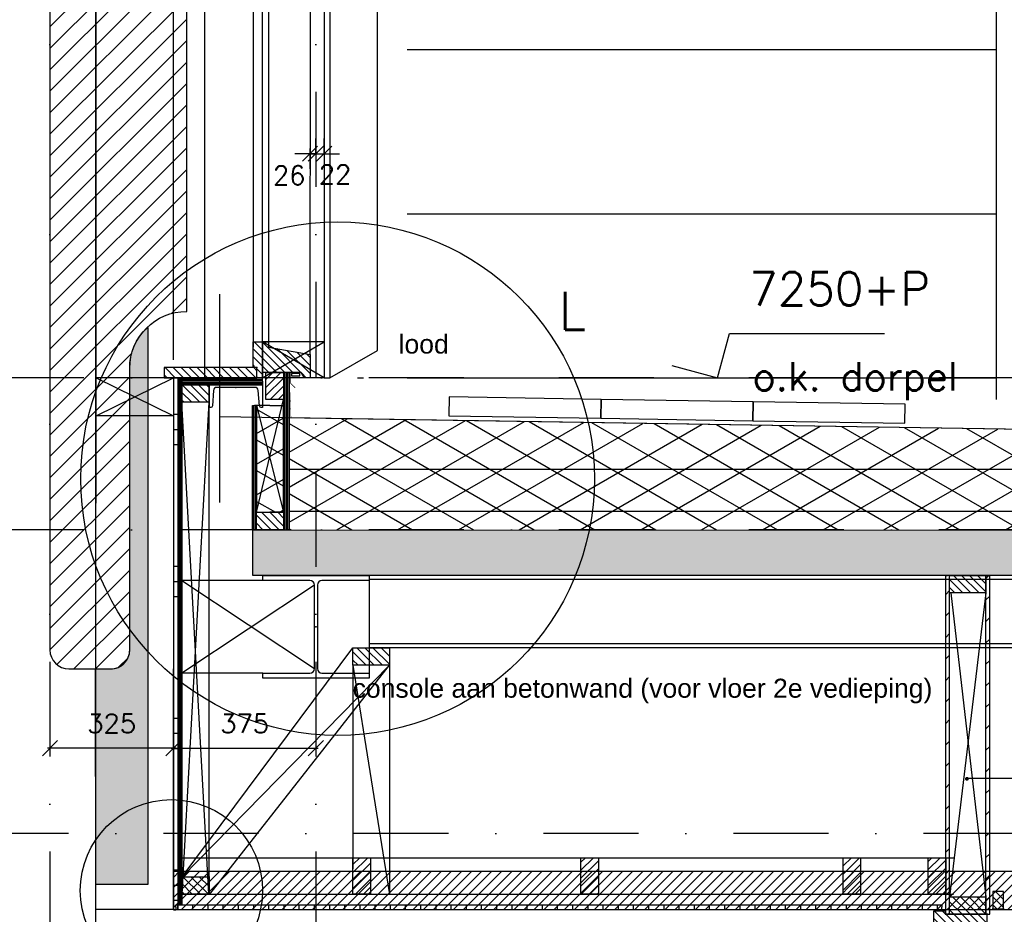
# Model space of a CAD drawing. Extents: x 151406 to 360561, y 44436 to 197234.
# Tile 40 of 57: x 170087 to 172678, y 98283 to 100639. Entities that reach past the tile are written whole.
import ezdxf

# ---------------------------------------------------------------- set-up
doc = ezdxf.new("R2010")
doc.units = 0
doc.header["$LTSCALE"] = 20
doc.header["$MEASUREMENT"] = 0
doc.header["$PDSIZE"] = -1
for name, pattern in [('DASHDOT', [25, 12.5, -6.25, 0, -6.25]), ('DD1', [2.66667, 1.66667, -0.5, 0, -0.5]), ('HIDDEN', [9.375, 6.25, -3.125])]:
    doc.linetypes.add(name, pattern=pattern)
doc.layers.get('0').update_dxf_attribs({"linetype": 'CONTINUOUS'})
doc.layers.get('DEFPOINTS').update_dxf_attribs({"linetype": 'CONTINUOUS'})
for name, color, linetype in [('25', 7, 'CONTINUOUS'), ('_DETAILNUMMERS', 4, 'CONTINUOUS'), ('_DETAILNUMMERSTEKST', 4, 'CONTINUOUS'), ('A--01A1_ACEER', 1, 'CONTINUOUS'), ('A--A21--_F-23-', 9, 'CONTINUOUS'), ('A--A23--_F--3-', 9, 'CONTINUOUS'), ('A--A25--_F--3-', 9, 'CONTINUOUS'), ('A--A28--_F--3-', 1, 'CONTINUOUS'), ('A--A30--_F--3-', 9, 'CONTINUOUS'), ('A--A31--_F--3-', 9, 'CONTINUOUS'), ('A--A35--_F--3-', 9, 'CONTINUOUS'), ('A--A42--_F--3-', 9, 'CONTINUOUS'), ('A--A42--_F-23-', 9, 'CONTINUOUS'), ('A--A42--_F123-', 9, 'CONTINUOUS'), ('A--L$1A-_RASTER_NR_02', 21, 'CONTINUOUS'), ('A--L13DC4_VLOEREN', 4, 'HIDDEN'), ('A--L21--', 3, 'CONTINUOUS'), ('A--L21--_F--3-', 7, 'CONTINUOUS'), ('A--L21--_F-23-', 4, 'CONTINUOUS'), ('A--L21D1_BUITENWAND', 1, 'CONTINUOUS'), ('A--L21D2_BUITENWAND', 2, 'CONTINUOUS'), ('A--L21D3_BUITENWAND', 3, 'CONTINUOUS'), ('A--L22DC4_BINNENWAND', 4, 'HIDDEN'), ('A--L25--', 7, 'CONTINUOUS'), ('A--L25--_F-23-', 7, 'CONTINUOUS'), ('A--L28--', 7, 'CONTINUOUS'), ('A--L28--_F--3-', 1, 'CONTINUOUS'), ('A--L28D1_KONSTRUKTIES', 1, 'CONTINUOUS'), ('A--L30--', 7, 'CONTINUOUS'), ('A--L30--_F123-', 7, 'CONTINUOUS'), ('A--L31--', 2, 'CONTINUOUS'), ('A--L31--_F--3-', 7, 'CONTINUOUS'), ('A--L31--_F123--A1-BINNENKOZ', 1, 'CONTINUOUS'), ('A--L31A1_BUITENKOZIJN', 1, 'CONTINUOUS'), ('A--L31D1_BUITENKOZIJN', 1, 'CONTINUOUS'), ('A--L35D1_PLAFONDS', 1, 'CONTINUOUS'), ('A--L42--', 7, 'CONTINUOUS'), ('A--L42--_F--3-', 7, 'CONTINUOUS'), ('A--L42--_F-23-', 7, 'CONTINUOUS'), ('A--M$1A-_F123-', 1, 'CONTINUOUS'), ('A--M01A1_MAATVOERING', 1, 'CONTINUOUS'), ('A--M01B1_HOOGTE_MAATV', 1, 'CONTINUOUS'), ('A--T$1A-_F123_20', 1, 'CONTINUOUS'), ('A--T01A-25_TEKST', 2, 'CONTINUOUS'), ('A--T01B2_HOOGTE_MAATV', 2, 'CONTINUOUS'), ('A--T01B3_HOOGTE_MAATV', 3, 'CONTINUOUS'), ('STRAMIEN', 8, 'DD1'), ('X--LR---_CP', 7, 'CONTINUOUS')]:
    doc.layers.add(name, color=color, linetype=linetype)
doc.styles.add('ALFA-0_25', font='ROMANS')
doc.styles.add('EB2', font='ARIAL.TTF')
doc.styles.add('HIEMSTRA', font='romans.shx')
doc.styles.add('HOOGTEXT', font='ROMANS.shx', dxfattribs={"height": 2.5})
doc.dimstyles.get("Standard").update_dxf_attribs({"dimscale": 40, "dimtxt": 2.5, "dimasz": 2, "dimexe": 0.3, "dimexo": 0.3, "dimgap": 2, "dimtad": 1, "dimdec": 0, "dimzin": 0, "dimdsep": 46, "dimtxsty": 'HIEMSTRA', "dimblk1": 'OBLIQUE', "dimblk2": 'OBLIQUE', "dimsah": 1, "dimcen": 0.09, "dimdle": 0.3, "dimclrd": 1, "dimclre": 1, "dimclrt": 3, "dimadec": 0, "dimazin": 0, "dimtfac": 1, "dimtdec": 4, "dimtix": 1, "dimtmove": 2, "dimatfit": 3, "dimldrblk": 'OBLIQUE', "dimfxl": 0, "dimtvp": 625, "dimtolj": 1, "dimtzin": 0, "dimarcsym": 0})
doc.dimstyles.new('STANDARD$0', dxfattribs={"dimscale": 50, "dimtxt": 2.5, "dimasz": 2, "dimexe": 2, "dimexo": 0, "dimgap": 2, "dimtad": 1, "dimdec": 0, "dimzin": 0, "dimdsep": 46, "dimtxsty": 'ALFA-0_25', "dimblk1": 'OBLIQUE', "dimblk2": 'OBLIQUE', "dimsah": 1, "dimcen": -3, "dimdle": 2, "dimclrd": 1, "dimclre": 1, "dimclrt": 2, "dimadec": 0, "dimazin": 0, "dimtfac": 0.6666666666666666, "dimtofl": 0, "dimtmove": 2, "dimatfit": 3, "dimldrblk": 'OBLIQUE', "dimfxl": 0, "dimtvp": 0.8333333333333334, "dimtolj": 1, "dimtzin": 0, "dimarcsym": 0})
pattern_1 = [(45, (0, 0), (-10.60660171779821, 10.60660171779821), [])]

# ---------------------------------------------------------------- blocks, each defined once
blk = doc.blocks.new('Q020497-')
at = {"layer": 'A--L28--_F--3-', "color": 4, "linetype": 'Continuous'}
blk.add_lwpolyline([(139.9999999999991, -135), (-140, -135), (-140, -122), (-16, -122, 0.4142135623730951), (-4, -110), (-4, 110, 0.4142135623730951), (-16, 122), (-140, 122), (-140, 135), (139.9999999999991, 135), (139.9999999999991, 122), (15.99999999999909, 122, 0.4142135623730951), (4, 110), (4, -110, 0.4142135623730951), (15.99999999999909, -122), (139.9999999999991, -122)], format="xyb", close=True, dxfattribs=at)
at = {"layer": 'X--LR---_CP'}
for p in [(-4, 0), (0, 0), (4, 0)]:
    blk.add_point(p, dxfattribs=at)
blk = doc.blocks.new('*U962')
at = {"layer": 'A--A42--_F-23-', "linetype": 'Continuous'}
h = blk.add_hatch(dxfattribs=at)
h.set_pattern_fill('ALFALINE', color=256, scale=40, style=0)
h.set_pattern_definition([(45, (-172528.9272394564, -98283.3480923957), (-28.2842712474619, 28.2842712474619), [])])
h.paths.add_polyline_path([(0, 0), (-5, 0), (-5, 892.269098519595), (0, 892.269098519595), (5, 892.269098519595), (5, 0)])
at = {"layer": 'A--L42--_F-23-', "color": 2, "linetype": 'Continuous'}
for points in [[(0, 0), (-5, 0), (-5, 892.269098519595), (0, 892.269098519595)], [(0, 0), (5, 0), (5, 892.269098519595), (0, 892.269098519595)]]:
    blk.add_lwpolyline(points, dxfattribs=at)
blk = doc.blocks.new('Q020283-')
at = {"layer": 'A--A25--_F--3-'}
h = blk.add_hatch(dxfattribs=at)
h.set_pattern_fill('ALFALINE', color=256, scale=15, style=0, pattern_type=2)
h.set_pattern_definition(pattern_1)
h.paths.add_polyline_path([(0, 0), (0, 96), (46, 96), (46, 0)])
at = {"layer": 'A--L25--_F-23-', "color": 2, "linetype": 'Continuous'}
blk.add_lwpolyline([(0, 0), (0, 96), (46, 96), (46, 0)], close=True, dxfattribs=at)
at = {"layer": 'X--LR---_CP'}
for p in [(0, 0), (0, 0), (46, 0)]:
    blk.add_point(p, dxfattribs=at)
blk = doc.blocks.new('*U961')
at = {"layer": 'A--A42--_F-23-', "linetype": 'Continuous'}
h = blk.add_hatch(dxfattribs=at)
h.set_pattern_fill('ALFALINE', color=256, scale=40, style=0)
h.set_pattern_definition([(45, (-172634.9272394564, -98283.3480923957), (-28.2842712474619, 28.2842712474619), [])])
h.paths.add_polyline_path([(0, 0), (-5, 0), (-5, 892.2690985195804), (0, 892.2690985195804), (5, 892.2690985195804), (5, 0)])
at = {"layer": 'A--L42--_F-23-', "color": 2, "linetype": 'Continuous'}
for points in [[(0, 0), (-5, 0), (-5, 892.2690985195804), (0, 892.2690985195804)], [(0, 0), (5, 0), (5, 892.2690985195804), (0, 892.2690985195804)]]:
    blk.add_lwpolyline(points, dxfattribs=at)
blk = doc.blocks.new('*U960')
at = {"layer": 'A--A42--_F--3-', "linetype": 'Continuous'}
h = blk.add_hatch(dxfattribs=at)
h.set_pattern_fill('ALFALINE', color=256, scale=40, angle=45, style=0)
h.set_pattern_definition([(90, (-170497.5149012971, -98302.14793803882), (-40, 7.105427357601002e-15), [])])
h.paths.add_polyline_path([(0, 0), (0.001160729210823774, 6.249999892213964), (2016.022960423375, 5.875591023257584), (2016.021799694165, -0.3744088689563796), (2016.020638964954, -6.624408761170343), (-0.001160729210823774, -6.249999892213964)])
at = {"layer": 'A--L42--_F--3-', "color": 3, "linetype": 'Continuous'}
for points in [[(0, 0), (-0.001160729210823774, -6.249999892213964), (2016.020638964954, -6.624408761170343), (2016.021799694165, -0.3744088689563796)], [(0, 0), (0.001160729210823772, 6.249999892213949), (2016.022960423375, 5.875591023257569), (2016.021799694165, -0.3744088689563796)], [(0, 0), (0.001160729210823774, 6.249999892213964), (2016.022960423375, 5.875591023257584), (2016.021799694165, -0.3744088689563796)], [(0, 0), (0.001160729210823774, 6.249999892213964), (2016.022960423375, 5.875591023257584), (2016.021799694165, -0.3744088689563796)]]:
    blk.add_lwpolyline(points, dxfattribs=at)
blk = doc.blocks.new('_OBLIQUE')
at = {"color": 0, "linetype": 'ByBlock'}
blk.add_line((-0.5, -0.5), (0.5, 0.5), dxfattribs=at)
blk = doc.blocks.new('*D235')
at = {"layer": 'A--M$1A-_F123-', "color": 1, "lineweight": -2}
for p, q in [((170491.2649012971, 98745.31311524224), (170491.2649012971, 98714.78848794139)), ((170866.2649012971, 98745.31311524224), (170866.2649012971, 98714.78848794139)), ((170485.2649012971, 98720.78848794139), (170872.2649012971, 98720.78848794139))]:
    blk.add_line(p, q, dxfattribs=at)
at = {"layer": 'DEFPOINTS', "color": 0}
for p in [(170491.2649012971, 98751.31311524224), (170866.2649012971, 98751.31311524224), (170866.2649012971, 98720.78848794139)]:
    blk.add_point(p, dxfattribs=at)
at = {"layer": 'A--M$1A-_F123-', "color": 1, "lineweight": -2, "xscale": 40, "yscale": 40, "zscale": 40, "rotation": 180}
blk.add_blockref('_OBLIQUE', (170491.2649012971, 98720.78848794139), dxfattribs=at)
at = {"layer": 'A--M$1A-_F123-', "color": 1, "lineweight": -2, "xscale": 40, "yscale": 40, "zscale": 40}
blk.add_blockref('_OBLIQUE', (170866.2649012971, 98720.78848794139), dxfattribs=at)
at = {"layer": 'A--M$1A-_F123-', "color": 2, "insert": (170678.7649012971, 98785.78848794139), "char_height": 50, "attachment_point": 5, "style": 'HIEMSTRA'}
blk.add_mtext('\\A1;375', dxfattribs=at)
blk = doc.blocks.new('*D236')
at = {"layer": 'A--M$1A-_F123-', "color": 1, "lineweight": -2}
blk.add_line((170497.2649012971, 98720.78848794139), (170160.2649012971, 98720.78848794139), dxfattribs=at)
at = {"layer": 'DEFPOINTS', "color": 0}
for p in [(170166.2649012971, 98720.7884879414), (170166.2649012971, 98720.78848794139), (170491.2649012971, 98720.78848794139)]:
    blk.add_point(p, dxfattribs=at)
at = {"layer": 'A--M$1A-_F123-', "color": 1, "lineweight": -2, "xscale": 40, "yscale": 40, "zscale": 40, "rotation": 180}
blk.add_blockref('_OBLIQUE', (170166.2649012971, 98720.78848794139), dxfattribs=at)
at = {"layer": 'A--M$1A-_F123-', "color": 1, "lineweight": -2, "xscale": 40, "yscale": 40, "zscale": 40}
blk.add_blockref('_OBLIQUE', (170491.2649012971, 98720.78848794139), dxfattribs=at)
at = {"layer": 'A--M$1A-_F123-', "color": 2, "insert": (170328.7649012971, 98785.78848794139), "char_height": 50, "attachment_point": 5, "style": 'HIEMSTRA'}
blk.add_mtext('\\A1;325', dxfattribs=at)
blk = doc.blocks.new('*U955')
at = {"layer": 'A--A42--_F--3-', "linetype": 'Continuous'}
h = blk.add_hatch(dxfattribs=at)
h.set_pattern_fill('ALFALINE', color=256, scale=40, angle=45, style=0)
h.set_pattern_definition([(90, (-170497.5149012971, -98302.14793803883), (-40, 7.105427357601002e-15), [])])
h.paths.add_polyline_path([(0, 0), (0.001160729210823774, 6.249999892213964), (2016.022960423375, 5.875591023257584), (2016.021799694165, -0.3744088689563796), (2016.020638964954, -6.624408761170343), (-0.001160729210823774, -6.249999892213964)])
at = {"layer": 'A--L42--_F--3-', "color": 3, "linetype": 'Continuous'}
for points in [[(0, 0), (-0.001160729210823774, -6.249999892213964), (2016.020638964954, -6.624408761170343), (2016.021799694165, -0.3744088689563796)], [(0, 0), (0.001160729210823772, 6.249999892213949), (2016.022960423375, 5.875591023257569), (2016.021799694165, -0.3744088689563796)], [(0, 0), (0.001160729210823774, 6.249999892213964), (2016.022960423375, 5.875591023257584), (2016.021799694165, -0.3744088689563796)], [(0, 0), (0.001160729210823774, 6.249999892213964), (2016.022960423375, 5.875591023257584), (2016.021799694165, -0.3744088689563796)]]:
    blk.add_lwpolyline(points, dxfattribs=at)
blk = doc.blocks.new('*D279')
at = {"color": 1, "linetype": 'ByBlock'}
for p, q in [((170850.6821533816, 100300.0769145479), (170850.6821533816, 100246.2090037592)), ((170866.2649012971, 100300.0769156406), (170866.2649012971, 100246.2090037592)), ((170850.6821533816, 100286.2090037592), (170810.6821533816, 100286.2090037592)), ((170850.6821533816, 100286.2090037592), (170866.2649012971, 100286.2090037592)), ((170866.2649012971, 100286.2090037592), (170906.2649012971, 100286.2090037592))]:
    blk.add_line(p, q, dxfattribs=at)
at = {"layer": 'DEFPOINTS', "color": 0, "linetype": 'ByBlock'}
for p in [(170850.6821533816, 100300.0769145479), (170866.2649012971, 100300.0769156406), (170866.2649012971, 100286.2090037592)]:
    blk.add_point(p, dxfattribs=at)
at = {"color": 1, "linetype": 'ByBlock', "xscale": 40, "yscale": 40, "zscale": 40}
blk.add_blockref('_OBLIQUE', (170850.6821533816, 100286.2090037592), dxfattribs=at)
at = {"color": 1, "linetype": 'ByBlock', "xscale": 40, "yscale": 40, "zscale": 40, "rotation": 180}
blk.add_blockref('_OBLIQUE', (170866.2649012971, 100286.2090037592), dxfattribs=at)
at = {"color": 2, "linetype": 'ByBlock', "insert": (170796.0476985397, 100229.1966977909), "char_height": 50, "attachment_point": 5, "style": 'ALFA-0_25'}
blk.add_mtext('\\A1;26', dxfattribs=at)
blk = doc.blocks.new('*D280')
at = {"layer": 'A--M$1A-_F123-', "color": 1, "lineweight": -2}
for p, q in [((170866.2649012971, 100286.2090037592), (170866.2649012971, 100326.2090037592)), ((170888.2193419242, 100286.2076847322), (170888.2193419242, 100326.2090037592)), ((170866.2649012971, 100286.2090037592), (170826.2649012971, 100286.2090037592)), ((170888.2193419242, 100286.2090037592), (170928.2193419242, 100286.2090037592))]:
    blk.add_line(p, q, dxfattribs=at)
at = {"layer": 'DEFPOINTS', "color": 0}
for p in [(170866.2649012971, 100286.2090037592), (170888.2193419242, 100286.2090037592), (170888.2193419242, 100286.2076847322)]:
    blk.add_point(p, dxfattribs=at)
at = {"layer": 'A--M$1A-_F123-', "color": 1, "lineweight": -2, "xscale": 40, "yscale": 40, "zscale": 40}
blk.add_blockref('_OBLIQUE', (170866.2649012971, 100286.2090037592), dxfattribs=at)
at = {"layer": 'A--M$1A-_F123-', "color": 1, "lineweight": -2, "xscale": 40, "yscale": 40, "zscale": 40, "rotation": 180}
blk.add_blockref('_OBLIQUE', (170888.2193419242, 100286.2090037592), dxfattribs=at)
at = {"layer": 'A--M$1A-_F123-', "color": 2, "insert": (170916.7037592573, 100231.6679472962), "char_height": 50, "attachment_point": 5, "style": 'ALFA-0_25'}
blk.add_mtext('\\A1;22', dxfattribs=at)
blk = doc.blocks.new('HOOGTEP')
at = {"layer": 'A--M01A1_MAATVOERING'}
for p, q in [((0, 0), (0.6242222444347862, 2.329629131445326)), ((0.6242222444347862, 2.329629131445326), (8.79409522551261, 2.329629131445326)), ((-2.414814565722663, 0.647047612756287), (0, 0))]:
    blk.add_line(p, q, dxfattribs=at)
at = {"layer": 'A--M01B1_HOOGTE_MAATV'}
blk.add_line((-1.37860708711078, 0), (0.9114254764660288, 0), dxfattribs=at)
at = {"layer": 'A--T01B2_HOOGTE_MAATV', "style": 'HOOGTEXT', "flags": 4}
blk.add_attdef('TEKST', (1.839745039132, -0.6710995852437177), '', height=1.5, dxfattribs=at)
at = {"layer": 'A--T01B3_HOOGTE_MAATV', "style": 'HOOGTEXT', "flags": 4}
blk.add_attdef('HOOGTE', (1.672616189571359, 3.819477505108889), '', height=1.75, dxfattribs=at)
blk = doc.blocks.new('Q020279-')
at = {"layer": 'A--A25--_F--3-'}
h = blk.add_hatch(dxfattribs=at)
h.set_pattern_fill('ALFALINE', color=256, scale=15, style=0, pattern_type=2)
h.set_pattern_definition(pattern_1)
h.paths.add_polyline_path([(0, 0), (0, 71), (46, 71), (46, 0)])
at = {"layer": 'A--L25--_F-23-', "color": 2, "linetype": 'Continuous'}
blk.add_lwpolyline([(0, 0), (0, 71), (46, 71), (46, 0)], close=True, dxfattribs=at)
at = {"layer": 'X--LR---_CP'}
for p in [(0, 0), (0, 0), (46, 0)]:
    blk.add_point(p, dxfattribs=at)
blk = doc.blocks.new('KOZIJN_VAD')
at = {"layer": 'A--A35--_F--3-'}
h = blk.add_hatch(dxfattribs=at)
h.set_pattern_fill('ALFALINE', color=256, scale=15, style=0, pattern_type=2)
h.set_pattern_definition([(45, (529.0174112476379, 194.5691659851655), (-10.60660171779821, 10.60660171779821), [])])
h.paths.add_polyline_path([(-31, 67.98275032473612), (-31, 53.98275032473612), (-140, 34.45000000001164), (-140, -27.01724967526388), (-125, -26.9999999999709), (-117, -12.9999999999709), (-14.98922663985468, -12.9999999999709), (-14.98922663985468, -27), (0, -26.9999999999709), (0, 3.000000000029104), (10, 3.000000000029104), (10, 67.98275032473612)])
at = {"layer": 'A--L31--_F--3-', "color": 2, "linetype": 'Continuous'}
blk.add_lwpolyline([(-31, 67.98275032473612), (-31, 53.98275032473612), (-140, 34.45000000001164), (-140, -27.01724967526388), (-125, -26.9999999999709), (-117, -12.9999999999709), (-14.98922663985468, -12.9999999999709), (-14.98922663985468, -27), (0, -26.9999999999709), (0, 0), (10, 0), (10, 67.98275032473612)], close=True, dxfattribs=at)
at = {"layer": 'X--LR---_CP'}
blk.add_point((0, 0), dxfattribs=at)
blk = doc.blocks.new('Q020671-')
at = {"layer": 'A--L28--_F--3-', "color": 4, "linetype": 'Continuous'}
blk.add_lwpolyline([(0, -70), (0, 70), (60, 70), (60, 66.51999999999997, -0.391020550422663), (55.85885350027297, 62.03433124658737), (14.82274549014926, 58.75297623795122, 0.391040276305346), (7, 50.27999999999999), (7, -50.27999999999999, 0.391040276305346), (14.82274549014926, -58.75297623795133), (55.85854650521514, -62.03430669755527, -0.391020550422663), (59.99999998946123, -66.51969202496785), (60, -70)], format="xyb", close=True, dxfattribs=at)
at = {"layer": 'X--LR---_CP', "color": 4, "linetype": 'Continuous'}
for p in [(0, 0), (0, 0), (7, 0)]:
    blk.add_point(p, dxfattribs=at)
blk = doc.blocks.new('*U923')
at = {"layer": 'A--A30--_F--3-', "linetype": 'Continuous'}
h = blk.add_hatch(dxfattribs=at)
h.set_pattern_fill('ALFALINE', color=256, scale=4, angle=315.0003127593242, style=0)
h.set_pattern_definition([(0.0003127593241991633, (0, 0), (-2.183471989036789e-05, 3.999999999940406), [])])
h.paths.add_polyline_path([(0, 0), (4.912810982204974e-05, -8.999999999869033), (-212.0558643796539, -9.00115754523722), (-212.0559135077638, -0.001157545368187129), (-212.0559626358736, 8.998842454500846), (-4.912810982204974e-05, 8.999999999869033)])
at = {"layer": 'A--L30--_F123-', "color": 1, "linetype": 'Continuous'}
for points in [[(0, 0), (-4.912810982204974e-05, 8.999999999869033), (-212.0559626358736, 8.998842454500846), (-212.0559135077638, -0.001157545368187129)], [(0, 0), (4.912810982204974e-05, -8.999999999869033), (-212.0558643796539, -9.00115754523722), (-212.0559135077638, -0.001157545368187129)]]:
    blk.add_lwpolyline(points, dxfattribs=at)
blk = doc.blocks.new('*U922')
at = {"layer": 'A--A42--_F123-', "linetype": 'Continuous'}
h = blk.add_hatch(dxfattribs=at)
h.set_pattern_fill('ALFAPLST', color=256, scale=400, angle=179.9999595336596, style=0)
h.set_pattern_definition([(179.9999595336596, (0, 0), (-0.0002825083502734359, -399.9999999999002), []), (179.9999595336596, (-2.825083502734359e-05, -39.99999999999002), (-0.0002825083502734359, -399.9999999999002), []), (179.9999595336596, (-5.650167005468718e-05, -79.99999999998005), (-0.0002825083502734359, -399.9999999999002), [])])
h.paths.add_polyline_path([(0, 0), (6, -4.237619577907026e-06), (5.99901087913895, -1400.483721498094), (-0.0009891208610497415, -1400.483717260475), (-6.00098912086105, -1400.483713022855), (-6, 4.237619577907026e-06)])
at = {"layer": 'A--L42--_F--3-', "color": 3, "linetype": 'Continuous'}
for points in [[(0, 0), (-6, 4.237619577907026e-06), (-6.00098912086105, -1400.483713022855), (-0.0009891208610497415, -1400.483717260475)], [(0, 0), (6, -4.237619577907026e-06), (5.99901087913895, -1400.483721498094), (-0.0009891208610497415, -1400.483717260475)]]:
    blk.add_lwpolyline(points, dxfattribs=at)
blk = doc.blocks.new('*U921')
at = {"layer": 'A--A30--_F--3-', "linetype": 'Continuous'}
h = blk.add_hatch(dxfattribs=at)
h.set_pattern_fill('ALFALINE', color=256, scale=4, angle=404.9999999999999, style=0)
h.set_pattern_definition([(90, (0, 0), (-4, 1.110223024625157e-15), [])])
h.paths.add_polyline_path([(0, 0), (5, 0), (5, -1387.986834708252), (0, -1387.986834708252), (-5, -1387.986834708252), (-5, 0)])
at = {"layer": 'A--L30--_F123-', "color": 1, "linetype": 'Continuous'}
for points in [[(0, 0), (-5, 0), (-5, -1387.986834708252), (0, -1387.986834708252)], [(0, 0), (5, 0), (5, -1387.986834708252), (0, -1387.986834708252)]]:
    blk.add_lwpolyline(points, dxfattribs=at)
blk = doc.blocks.new('*U920')
at = {"layer": 'A--A30--_F--3-', "linetype": 'Continuous'}
h = blk.add_hatch(dxfattribs=at)
h.set_pattern_fill('ALFALINE', color=256, scale=4, angle=405.0001814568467, style=0)
h.set_pattern_definition([(90.00018145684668, (0, 0), (-3.99999999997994, -1.266807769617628e-05), [])])
h.paths.add_polyline_path([(0, 0), (7.499999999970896, 2.375264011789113e-05), (7.50131115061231, -414.001428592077), (0.001311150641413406, -414.0014523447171), (-7.498688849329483, -414.0014760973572), (-7.499999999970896, -2.375264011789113e-05)])
at = {"layer": 'A--L30--_F123-', "color": 1, "linetype": 'Continuous'}
for points in [[(0, 0), (-7.499999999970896, -2.375264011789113e-05), (-7.498688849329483, -414.0014760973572), (0.001311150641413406, -414.0014523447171)], [(0, 0), (7.499999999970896, 2.375264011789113e-05), (7.50131115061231, -414.001428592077), (0.001311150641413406, -414.0014523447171)]]:
    blk.add_lwpolyline(points, dxfattribs=at)
blk = doc.blocks.new('*U919')
at = {"layer": 'A--A30--_F--3-', "linetype": 'Continuous'}
h = blk.add_hatch(dxfattribs=at)
h.set_pattern_fill('ALFALINE', color=256, scale=4, angle=225, style=0)
h.set_pattern_definition([(270, (0, 0), (4, -8.881784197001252e-16), [])])
h.paths.add_polyline_path([(0, 0), (-5, 0), (-5, 326.9668726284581), (0, 326.9668726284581), (5, 326.9668726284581), (5, 0)])
at = {"layer": 'A--L30--_F123-', "color": 1, "linetype": 'Continuous'}
for points in [[(0, 0), (-5, 0), (-5, 326.9668726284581), (0, 326.9668726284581)], [(0, 0), (5, 0), (5, 326.9668726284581), (0, 326.9668726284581)]]:
    blk.add_lwpolyline(points, dxfattribs=at)
blk = doc.blocks.new('*U918')
at = {"layer": 'A--A21--_F-23-', "linetype": 'Continuous'}
h = blk.add_hatch(dxfattribs=at)
h.set_pattern_fill('ALFAISO', color=256, scale=70, angle=270, style=0)
h.set_pattern_definition([(329.9999999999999, (-35, 6.429183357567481e-15), (35.00000000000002, 60.6217782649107), []), (29.99999999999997, (-35, 6.429183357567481e-15), (-34.99999999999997, 60.62177826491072), [])])
h.paths.add_polyline_path([(0, 0), (35, 0), (35, -280.9664780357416), (0, -280.9664780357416), (-35, -280.9664780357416), (-35, 0)])
at = {"layer": 'A--L21--_F--3-', "color": 3, "linetype": 'Continuous'}
for points in [[(0, 0), (-35, 0), (-35, -280.9664780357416), (0, -280.9664780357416)], [(0, 0), (35, 0), (35, -280.9664780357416), (0, -280.9664780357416)]]:
    blk.add_lwpolyline(points, dxfattribs=at)
blk = doc.blocks.new('Q020259-')
at = {"layer": 'A--A25--_F--3-'}
h = blk.add_hatch(dxfattribs=at)
h.set_pattern_fill('ALFALINE', color=256, scale=15, style=0, pattern_type=2)
h.set_pattern_definition(pattern_1)
h.paths.add_polyline_path([(0, 0), (0, 46), (28, 46), (28, 0)])
at = {"layer": 'A--L25--_F-23-', "color": 2, "linetype": 'Continuous'}
blk.add_lwpolyline([(0, 0), (0, 46), (28, 46), (28, 0)], close=True, dxfattribs=at)
at = {"layer": 'X--LR---_CP'}
for p in [(0, 0), (0, 0), (28, 0)]:
    blk.add_point(p, dxfattribs=at)

msp = doc.modelspace()

# ---------------------------------------------------------------- hatches: boundary and pattern name
at = {"layer": 'A--01A1_ACEER', "linetype": 'Continuous'}
h = msp.add_hatch(dxfattribs=at)
h.set_pattern_fill('ANSI31', color=256, scale=150, style=0)
h.set_pattern_definition([(45, (11662, 3350.000000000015), (-13.25825214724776, 13.25825214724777), [])])
h.paths.add_polyline_path([(170491.2649012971, 98295.89793803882), (174681.2649012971, 98295.89793803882), (174681.2649012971, 98395.89793803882), (170491.2649012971, 98395.89793803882)])
at = {"layer": 'A--A21--_F-23-'}
h = msp.add_hatch(dxfattribs=at)
h.set_pattern_fill('ALFAISO', color=256, scale=80, angle=270, style=0, pattern_type=2)
h.set_pattern_definition([(329.9999999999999, (170381.0492027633, 93810.79654115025), (40.00000000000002, 69.28203230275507), []), (29.99999999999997, (170381.0492027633, 93810.79654115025), (-39.99999999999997, 69.28203230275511), [])])
h.paths.add_polyline_path([(179856.2450296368, 99464.94830298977), (179321.1584803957, 99455.25811623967), (170795.8214609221, 99590.90211486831), (170795.8222527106, 99295.89150456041), (179856.2649012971, 99295.21759717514)])
h = msp.add_hatch(dxfattribs=at)
h.set_pattern_fill('ALFABET', color=256, scale=20, angle=1, style=0, pattern_type=2)
h.set_pattern_definition([(46, (61777.73947962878, -6900.680340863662), (-86.32077604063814, 83.35900445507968), []), (51, (61777.73947962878, -6900.680340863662), (143.6492232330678, -10.04493226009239), [14.99999999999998, -164.9999999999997]), (356, (61777.73947962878, -6900.680340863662), (-30.37155278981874, 149.9312053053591), [12, -132]), (101.4513999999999, (61789.71024783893, -6901.517417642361), (113.2777785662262, 139.8861835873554), [12.748038, -140.2284224]), (47.1842, (61777.0413833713, -6860.686433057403), (213.9934415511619, -29.37357608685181), [22.5, -247.5]), (97.63559999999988, (61794.87416855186, -6863.134242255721), (183.5039301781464, 198.0563242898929), [19.12205759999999, -210.3425999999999]), (352.1842, (61777.0413833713, -6860.686433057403), (183.503775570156, 198.0564676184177), [18, -198]), (22, (61797.21286133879, -6870.33586188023), (120.7685617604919, -78.42802107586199), [15, -165]), (327, (61797.21286133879, -6870.33586188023), (46.12453210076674, 145.8572078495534), [12, -132]), (72.4514, (61807.27690399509, -6876.871536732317), (166.8931450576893, 67.42905611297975), [12.748038, -140.2284224]), (38.49999999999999, (61777.73947962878, -6900.680340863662), (1.269640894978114, 66.61107424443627), [0, -130.4, 0, -134, 0, -132.5]), (8.5, (61777.73947962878, -6900.680340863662), (51.2292074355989, 79.78856751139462), [0, -76.39999999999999, 0, -127.4, 0, -50.5]), (328.5, (61733.14627242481, -6901.45871819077), (106.8269538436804, -2.646990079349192), [0, -49.99999999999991, 0, -155.9999999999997, 0, -206.9999999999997]), (318.5, (61713.14931852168, -6901.807766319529), (116.2700548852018, 22.05354758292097), [0, -65, 0, -103.6, 0, -147]), (318.5, (61713.14931852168, -6901.807766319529), (116.2700548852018, 22.05354758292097), [0, -65, 0, -103.6, 0, -147])])
h.paths.add_polyline_path([(179856.2649012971, 99295.21759717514), (179856.2649012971, 99175.21759717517), (170699.8315881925, 99175.22074120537), (170699.8315881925, 99295.89793803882)])
at = {"layer": 'A--A23--_F--3-'}
h = msp.add_hatch(dxfattribs=at)
h.set_pattern_fill('ALFALINE', color=1, scale=40, style=0, pattern_type=2)
h.set_pattern_definition([(45, (145640.9003668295, 90463.28437686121), (-28.2842712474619, 28.2842712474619), [])])
edge = h.paths.add_edge_path()
edge.add_line((170476.2649012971, 101906.3847727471), (170216.2649012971, 101906.3847727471))
edge.add_arc((170216.2649012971, 101856.3847727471), 50, 90, 180)
edge.add_line((170166.2649012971, 101856.3847727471), (170166.2649012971, 98979.59481115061))
edge.add_arc((170216.2649012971, 98979.59481115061), 50, 180, 270)
edge.add_line((170216.2649012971, 98929.59481115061), (170326.2649012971, 98929.59481115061))
edge.add_arc((170326.2649012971, 98979.59481115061), 50, 270, 360)
edge.add_line((170376.2649012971, 98979.59481115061), (170376.2649012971, 99720.95041484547))
edge.add_arc((170526.2649012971, 99720.95041484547), 150, 90, 180, ccw=False)
edge.add_line((170526.2649012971, 99870.95041484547), (170526.2649012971, 101856.3847727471))
edge.add_arc((170476.2649012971, 101856.3847727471), 50, 0, 90)
at = {"layer": 'A--A31--_F--3-'}
h = msp.add_hatch(dxfattribs=at)
h.set_pattern_fill('ALFALINE', color=256, scale=15, style=0, pattern_type=2)
h.set_pattern_definition([(135, (172696.7649012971, 98492.3480923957), (10.60660171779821, 10.60660171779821), [])])
h.paths.add_polyline_path([(172494.8849012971, 98246.3480923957), (172492.7649012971, 98248.46809239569), (172492.7649012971, 98283.3480923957), (172492.7649012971, 98292.3480923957), (172512.7649012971, 98292.3480923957), (172522.7649012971, 98292.3480923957), (172522.7649012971, 98283.3480923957), (172601.7649012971, 98283.3480923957), (172610.7214052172, 98283.3480923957), (172631.7649012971, 98283.3480923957), (172631.7649012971, 98242.3480923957), (172631.7649012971, 98226.3480923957), (172630.7649012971, 98225.3480923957), (172544.7649012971, 98225.3480923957), (172543.7649012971, 98226.3480923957), (172543.7649012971, 98234.3480923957), (172543.7649012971, 98245.6480923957), (172543.0649012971, 98246.3480923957)])
at = {"layer": 'A--A35--_F--3-'}
h = msp.add_hatch(dxfattribs=at)
h.set_pattern_fill('ALFALINE', color=256, scale=15, style=0)
h.set_pattern_definition([(135, (323290.0964894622, 6405.018407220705), (10.60660171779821, 10.60660171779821), [])])
h.paths.add_polyline_path([(170550.8315881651, 99722.91518771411), (170710.8315881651, 99722.91518771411), (170710.8315881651, 99695.91518771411), (170550.8315881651, 99695.91518771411)])
h.paths.add_polyline_path([(170466.8315881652, 99722.91518771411), (170550.8315881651, 99722.91518771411), (170550.8315881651, 99695.91518771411), (170466.8315881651, 99695.91518771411)])
at = {"layer": 'A--L$1A-_RASTER_NR_02'}
h = msp.add_hatch(color=256, dxfattribs=at)
edge = h.paths.add_edge_path()
edge.add_line((170423.9415376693, 98361.99296435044), (170287.2800509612, 98361.9982742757))
edge.add_line((170287.2800509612, 98361.9982742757), (170285.8139546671, 98929.5948111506))
edge.add_line((170285.8139546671, 98929.5948111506), (170326.2649012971, 98929.59481115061))
edge.add_arc((170326.2649012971, 98979.59481115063), 50.00000000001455, 270.0000000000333, 315)
edge.add_arc((170326.2649012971, 98979.59481115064), 50.00000000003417, 314.9999999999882, 359.9999999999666)
edge.add_line((170376.2649012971, 98979.59481115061), (170376.2649012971, 99720.95041484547))
edge.add_arc((170518.8050279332, 99722.61730413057), 142.5498727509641, 131.9368057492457, 180.6699963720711, ccw=False)
edge.add_line((170423.5374441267, 99828.65764408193), (170423.9415376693, 98361.99296435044))

# ---------------------------------------------------------------- linework, layer by layer
at = {"layer": '_DETAILNUMMERS'}
for centre, radius in [((170923.3017810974, 99430.50088332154), 676.0170565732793), ((170485.9757360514, 98345.62319814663), 239.7745107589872)]:
    msp.add_circle(centre, radius, dxfattribs=at)
at = {"layer": '_DETAILNUMMERSTEKST'}
for p, q in [((170288.1777239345, 99365.89793803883), (170288.1777239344, 101728.8979371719)), ((170612.9275764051, 99915.95730028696), (170612.9275764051, 99367.93672514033)), ((179322.3634032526, 99456.52341981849), (170612.9275764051, 99593.39882425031))]:
    msp.add_line(p, q, dxfattribs=at)
at = {"layer": '_DETAILNUMMERSTEKST', "color": 1}
msp.add_lwpolyline([(170423.9415376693, 98361.99296435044), (170287.2800509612, 98361.9982742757), (170285.8139546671, 98929.5948111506), (170326.2649012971, 98929.59481115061, 0.1989123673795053), (170361.6202403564, 98944.23947209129, 0.1989123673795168), (170376.2649012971, 98979.59481115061), (170376.2649012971, 99720.95041484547, -0.2159025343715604), (170423.5374441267, 99828.65764408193), (170423.9415376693, 98361.99296435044)], format="xyb", close=True, dxfattribs=at)
at = {"layer": 'A--01A1_ACEER'}
for p, q in [((170573.8304957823, 99695.93222250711), (170573.8304957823, 102605.8979380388)), ((170725.8304957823, 99695.93222250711), (170725.8304957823, 102596.397936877)), ((170491.264860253, 99743.21788467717), (170491.264860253, 101972.6998069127)), ((170513.7668141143, 99162.22115679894), (170862.2649861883, 98930.22068074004)), ((170726.2649861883, 99162.22068074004), (170513.7668141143, 99162.22115679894)), ((170862.2649861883, 99150.22068074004), (170513.7662674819, 98918.22115680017)), ((172629.9273531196, 99129.6171909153), (172533.9272394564, 98329.3480923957)), ((172537.5009462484, 99129.6171909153), (172629.9272394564, 98329.3480923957)), ((170491.2642938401, 98295.89784192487), (170491.2642938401, 98930.16476314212)), ((170726.2649861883, 98918.22068074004), (170513.7662674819, 98918.22115680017)), ((170491.2642938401, 98295.89784192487), (170287.450884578, 98295.8603475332))]:
    msp.add_line(p, q, dxfattribs=at)
at = {"layer": 'A--L13DC4_VLOEREN', "const_width": 1, "elevation": 0.9999999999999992}
msp.add_lwpolyline([(170795.8209414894, 99709.91523521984), (170800.8214609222, 99590.90208224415), (179322.3634032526, 99456.52341981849), (179322.3634032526, 99456.52341981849), (184096.3415373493, 99545.89793803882), (184096.3415373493, 99545.89793803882), (184096.342241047, 99596.469630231), (184110.5532104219, 99596.469630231), (184111.4198524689, 99597.33371108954), (184108.7541148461, 99597.85146908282), (184112.888528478, 99600.94784464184), (184112.888528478, 99604.38769574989), (184130.0529498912, 99621.55211716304)], dxfattribs=at)
at = {"layer": 'A--L21--'}
for p, q in [((170795.8217480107, 99455.25264162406), (183890.8675339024, 99455.374605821)), ((170795.8220963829, 99345.25264162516), (183477.3205483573, 99343.47378777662))]:
    msp.add_line(p, q, dxfattribs=at)
msp.add_lwpolyline([(179856.2450296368, 99464.94830298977), (179321.1584803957, 99455.25811623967), (179321.1584803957, 99455.25811623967), (170795.8214609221, 99590.90211486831), (170795.8222527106, 99295.89150456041), (179856.2649012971, 99295.21759717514)], close=True, dxfattribs=at)
at = {"layer": 'A--L21--_F-23-', "linetype": 'Continuous'}
msp.add_lwpolyline([(179856.2649012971, 99295.21759717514), (179856.2649012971, 99175.21759717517), (170699.8315881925, 99175.22074120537), (170699.8315881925, 99295.89793803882)], close=True, dxfattribs=at)
at = {"layer": 'A--L21D1_BUITENWAND'}
for p, q in [((172657.0289363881, 100559.36914372), (171106.7474572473, 100559.36914372)), ((172657.0289363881, 100127.36914372), (171106.7474572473, 100127.36914372)), ((172657.0289363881, 99695.36914372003), (171106.7474572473, 99695.36914372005))]:
    msp.add_line(p, q, dxfattribs=at)
at = {"layer": 'A--L21D2_BUITENWAND'}
for p, q in [((170888.3458759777, 102545.91413734), (170888.1862900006, 99695.95041484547)), ((170903.3260249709, 102534.402581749, -1.051965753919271), (170903.3379934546, 99695.95225510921)), ((171028.1728582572, 99768.02569790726), (171028.3245179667, 102450.5543058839)), ((170903.3379934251, 99695.9516092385), (171028.1728582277, 99768.02505203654)), ((170888.1862899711, 99695.94976897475), (170903.3379934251, 99695.9516092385)), ((170976.0797431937, 99695.94976897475), (170991.2314466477, 99695.9516092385))]:
    msp.add_line(p, q, dxfattribs=at)
at = {"layer": 'A--L21D2_BUITENWAND', "color": 1}
for p, q in [((170888.1914030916, 99790.89793803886), (170727.133125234, 99790.89793803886)), ((170888.1851855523, 99695.95041484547), (170725.8347363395, 99695.94050871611))]:
    msp.add_line(p, q, dxfattribs=at)
at = {"layer": 'A--L21D2_BUITENWAND'}
msp.add_lwpolyline([(170289.0626586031, 92445.8979380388), (170286.3212475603, 102395.8979380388)], dxfattribs=at)
at = {"layer": 'A--L21D2_BUITENWAND', "color": 1}
msp.add_lwpolyline([(170888.1862899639, 99695.94976897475), (170725.8289423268, 99790.89793803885), (170725.8347368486, 99695.93216648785), (170888.1914030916, 99790.89793803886)], dxfattribs=at)
at = {"layer": 'A--L21D3_BUITENWAND'}
msp.add_line((172657.0289363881, 106672.2756939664), (172657.0289363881, 99639.39484628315), dxfattribs=at)
at = {"layer": 'A--L22DC4_BINNENWAND', "linetype": 'DD1', "const_width": 2}
msp.add_lwpolyline([(170820.8601770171, 99710.37694828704), (170799.6921476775, 99710.37694828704), (170799.6921476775, 99681.75822622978), (170811.7269935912, 99670.07526160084)], dxfattribs=at)
at = {"layer": 'A--L28D1_KONSTRUKTIES'}
for p, q in [((171006.2649861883, 99175.22068074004), (171006.2649861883, 98905.22068074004)), ((179611.2649469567, 99165.21650921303), (171006.2649861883, 99165.2196399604)), ((179611.2648885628, 98995.21668727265), (171006.2649861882, 98995.2196420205)), ((179611.2648851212, 98985.21668574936), (171006.2649861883, 98985.21964725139))]:
    msp.add_line(p, q, dxfattribs=at)
at = {"layer": 'A--L31--'}
msp.add_lwpolyline([(170802.3931352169, 99700.89011357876), (170824.3166815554, 99700.89011357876), (170824.3166815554, 99707.89011357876), (170802.3931352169, 99707.89011357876)], close=True, dxfattribs=at)
at = {"layer": 'A--L31--_F--3-', "color": 2, "linetype": 'Continuous'}
for points in [[(170710.8315881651, 99722.91518771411), (170466.8315881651, 99722.91518771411), (170466.8315881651, 99695.91518771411), (170710.8315881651, 99695.91518771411)], [(172494.8849012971, 98246.3480923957), (172492.7649012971, 98248.46809239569), (172492.7649012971, 98283.3480923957), (172492.7649012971, 98292.3480923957), (172512.7649012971, 98292.3480923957), (172522.7649012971, 98292.3480923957), (172522.7649012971, 98283.3480923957), (172601.7649012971, 98283.3480923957), (172610.7214052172, 98283.3480923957), (172631.7649012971, 98283.3480923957), (172631.7649012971, 98242.3480923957), (172631.7649012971, 98226.3480923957), (172630.7649012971, 98225.3480923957), (172544.7649012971, 98225.3480923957), (172543.7649012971, 98226.3480923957), (172543.7649012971, 98234.3480923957), (172543.7649012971, 98245.6480923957), (172543.0649012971, 98246.3480923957)]]:
    msp.add_lwpolyline(points, close=True, dxfattribs=at)
at = {"layer": 'A--L31--_F123--A1-BINNENKOZ'}
msp.add_lwpolyline([(170476.2649012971, 101906.3847727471), (170216.2649012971, 101906.3847727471, 0.4142135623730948), (170166.2649012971, 101856.3847727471), (170166.2649012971, 98979.59481115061, 0.4142135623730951), (170216.2649012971, 98929.59481115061), (170326.2649012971, 98929.59481115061, 0.414213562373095), (170376.2649012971, 98979.59481115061), (170376.2649012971, 99720.95041484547, -0.414213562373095), (170526.2649012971, 99870.95041484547), (170526.2649012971, 101856.3847727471, 0.414213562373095)], format="xyb", close=True, dxfattribs=at)
at = {"layer": 'A--L31A1_BUITENKOZIJN'}
for p, q in [((170700.8306696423, 101966.9447727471), (170700.8316861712, 99776.46432475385)), ((170742.2649012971, 101900.9064583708), (170741.4849116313, 99790.89793803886)), ((170851.2649012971, 101900.9063490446), (170850.4849116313, 99758.24674880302))]:
    msp.add_line(p, q, dxfattribs=at)
at = {"layer": 'A--L31D1_BUITENKOZIJN'}
for p, q in [((170641.7861895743, 99695.93951175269), (170288.2604001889, 99695.91518771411)), ((170584.7649995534, 99631.914030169), (170513.7649012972, 98335.92836095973)), ((170584.7650034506, 98335.9283532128), (170513.7649012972, 99630.93818350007)), ((170584.7649995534, 99631.914030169), (170584.7650034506, 98335.9283532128)), ((170709.8225059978, 99341.91373537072), (170780.820814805, 99638.91518771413)), ((170709.8225059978, 99622.88021340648), (170780.8225059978, 99341.91373537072)), ((170513.9057085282, 98382.39793831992), (170963.8244368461, 98985.21962881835)), ((171059.8244368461, 98939.21962881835), (170513.9057085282, 98382.39793831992)), ((170587.2649014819, 98336.39793832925), (171059.8244368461, 98939.21962881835)), ((170963.8244368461, 98939.21962881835), (171059.8244819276, 98335.14793930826)), ((170963.8244368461, 98939.21962881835), (170963.8244820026, 98403.14793803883)), ((171059.8244368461, 98939.21962881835), (171059.8244819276, 98335.14793930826)), ((170513.7649012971, 98432.39793803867), (172544.7649012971, 98432.39794606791)), ((170513.7649012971, 98336.39793803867), (172544.7649010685, 98336.39794606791))]:
    msp.add_line(p, q, dxfattribs=at)
for points in [[(170288.2774040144, 99595.8965749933), (170288.2604001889, 99695.91518771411), (170491.2649012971, 99595.93287380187)], [(170491.2649012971, 99695.91403016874), (170491.2649012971, 99595.93287380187), (170288.2774040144, 99595.8965749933), (170491.2649012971, 99695.91518771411)]]:
    msp.add_lwpolyline(points, dxfattribs=at)
at = {"layer": 'A--L35D1_PLAFONDS', "linetype": 'Continuous'}
msp.add_lwpolyline([(170491.2649012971, 98295.89793803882), (174681.2649012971, 98295.89793803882), (174681.2649012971, 98395.89793803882), (170491.2649012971, 98395.89793803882)], close=True, dxfattribs=at)
at = {"layer": 'A--L42--', "extrusion": (-0.001250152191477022, 9.715174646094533e-06, 0.9999992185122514)}
for points, elevation in [([(171216.4407526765, 99595.6538558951), (171616.3924424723, 99589.43727891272), (171617.1695145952, 99639.43124013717), (171217.2178247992, 99645.64781711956)], -213.5792480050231), ([(171616.3924424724, 99589.43727891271), (172016.3441322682, 99583.22070193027), (172017.1212043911, 99633.21466315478), (171617.1695145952, 99639.43124013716)], -213.5792480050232), ([(172016.3441322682, 99583.22070193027), (172416.2958220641, 99577.00412494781), (172417.072894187, 99626.9980861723), (172017.1212043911, 99633.21466315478)], -213.5792480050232)]:
    msp.add_lwpolyline(points, close=True, dxfattribs=dict(at, elevation=elevation))
at = {"layer": 'A--T$1A-_F123_20', "const_width": 4.75}
msp.add_lwpolyline([(172582.3550602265, 98640.13675385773, -1), (172577.1050602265, 98640.13675385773, -1)], format="xyb", close=True, dxfattribs=at)
at = {"layer": 'A--T01A-25_TEKST'}
msp.add_line((172577.4621604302, 98641.45859178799), (173326.862682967, 98641.45859178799), dxfattribs=at)
at = {"layer": 'STRAMIEN', "linetype": 'DASHDOT'}
for p, q in [((170166.2649012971, 109950.7161111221), (170166.2649012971, 90604.88546023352)), ((170866.2649012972, 109950.7333607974), (170866.2649012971, 90604.90270990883)), ((170866.2649012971, 109950.7161111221), (170866.2649012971, 90604.88546023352)), ((185758.708370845, 99695.89793803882), (151764.2649012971, 99695.89793803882)), ((185758.708370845, 99295.89793803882), (151764.2649012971, 99295.89793803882)), ((185717.7975699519, 98495.89793803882), (151764.2649012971, 98495.89793803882))]:
    msp.add_line(p, q, dxfattribs=at)

# ---------------------------------------------------------------- block references
at = {"color": 3, "xscale": 50, "yscale": 50, "zscale": 50}
msp.add_blockref('HOOGTEP', (171923.379669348, 99695.89793803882), dxfattribs=at).add_auto_attribs({'TEKST': 'o.k. dorpel', 'HOOGTE': '7250+P'})
at = {"layer": '25'}
for p, rotation in [((170780.820814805, 99709.91518771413), 180), ((170513.7649995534, 99677.914030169), 270), ((170709.8225059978, 99341.91373537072), 270), ((170584.9057085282, 98336.39793831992), 90)]:
    msp.add_blockref('Q020279-', p, dxfattribs=dict(at, rotation=rotation))
at = {"layer": 'A--L21--'}
msp.add_blockref('*U918', (170744.8225059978, 99622.88021340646), dxfattribs=at)
at = {"layer": 'A--L25--'}
for p, rotation in [((172533.9273531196, 99175.6171909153), 270), ((171059.8244368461, 98939.21962881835), 90), ((172533.9272394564, 98329.3480923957), 270)]:
    msp.add_blockref('Q020283-', p, dxfattribs=dict(at, rotation=rotation))
for p in [(170963.8244820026, 98336.39793803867), (171563.8244820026, 98336.39793803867), (172253.8244820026, 98336.39793803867), (172477.9272394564, 98336.39793803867)]:
    msp.add_blockref('Q020283-', p, dxfattribs=at)
at = {"layer": 'A--L25--', "xscale": -1}
msp.add_blockref('Q020259-', (172676.0895776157, 98297.3480923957), dxfattribs=at)
at = {"layer": 'A--L28--', "rotation": 270}
msp.add_blockref('Q020671-', (170655.8209130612, 99677.91518771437), dxfattribs=at)
at = {"layer": 'A--L28--'}
msp.add_blockref('Q020497-', (170866.2649861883, 99040.22068074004), dxfattribs=at)
at = {"layer": 'A--L30--'}
for name, p in [('*U921', (170508.7649012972, 99695.91518771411)), ('*U923', (170725.8208639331, 99686.91518771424)), ('*U920', (170788.3209414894, 99709.9152114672)), ('*U919', (170704.8225059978, 99295.913340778))]:
    msp.add_blockref(name, p, dxfattribs=at)
at = {"layer": 'A--L31--', "xscale": -1}
msp.add_blockref('KOZIJN_VAD', (170710.8315881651, 99722.91518771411), dxfattribs=at)
at = {"layer": 'A--L42--'}
for name, p in [('*U922', (170497.2648730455, 99695.91402593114)), ('*U962', (172528.9272394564, 98283.3480923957)), ('*U961', (172634.9272394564, 98283.3480923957)), ('*U960', (170497.5149012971, 98302.14793803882)), ('*U955', (170497.5149012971, 98302.14793803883))]:
    msp.add_blockref(name, p, dxfattribs=at)

# ---------------------------------------------------------------- texts
at = {"layer": '_DETAILNUMMERSTEKST', "style": 'HIEMSTRA'}
msp.add_text('L', height=100, dxfattribs=at).set_placement((171504.9233005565, 99822.84416971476))
at = {"layer": 'A--T$1A-_F123_20', "style": 'EB2'}
for s, p in [('lood', (171083.8590660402, 99759.96398780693)), ('console aan betonwand (voor vloer 2e vedieping)', (170962.9567066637, 98853.69313082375))]:
    msp.add_text(s, height=50, dxfattribs=at).set_placement(p)

# ---------------------------------------------------------------- dimensions: what is measured, and where the dimension line sits
at = {"layer": 'A--M$1A-_F123-'}
dim = msp.add_linear_dim(base=(170888.2193419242, 100286.2090037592), p1=(170866.2649012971, 100286.2090037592), p2=(170888.2193419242, 100286.2076847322), dimstyle='STANDARD$0', override={"dimscale": 20, "dimclrt": 2}, dxfattribs=at)
dim.commit()
dim.dimension.update_dxf_attribs({"geometry": '*D280', "text_midpoint": (170916.7037592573, 100231.6679472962), "dimtype": 160})
dim = msp.add_linear_dim(base=(170866.2649012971, 100286.2090037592), p1=(170850.6821533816, 100300.0769145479), p2=(170866.2649012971, 100300.0769156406), text='26', dimstyle='STANDARD$0', override={"dimscale": 20, "dimclrt": 2}, dxfattribs=at)
dim.commit()
dim.dimension.update_dxf_attribs({"geometry": '*D279', "text_midpoint": (170796.0476985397, 100229.1966977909), "dimtype": 160})
for base, p1, p2, picture, middle in [((170166.2649012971, 98720.78848794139), (170491.2649012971, 98720.78848794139), (170166.2649012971, 98720.7884879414), '*D236', (170328.7649012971, 98785.78848794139)), ((170866.2649012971, 98720.78848794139), (170491.2649012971, 98751.31311524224), (170866.2649012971, 98751.31311524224), '*D235', (170678.7649012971, 98785.78848794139))]:
    dim = msp.add_linear_dim(base=base, p1=p1, p2=p2, dimstyle='Standard', override={"dimscale": 20, "dimclrt": 2}, dxfattribs=at)
    dim.commit()
    dim.dimension.update_dxf_attribs({"geometry": picture, "text_midpoint": middle})

doc.saveas('drawing.dxf')
